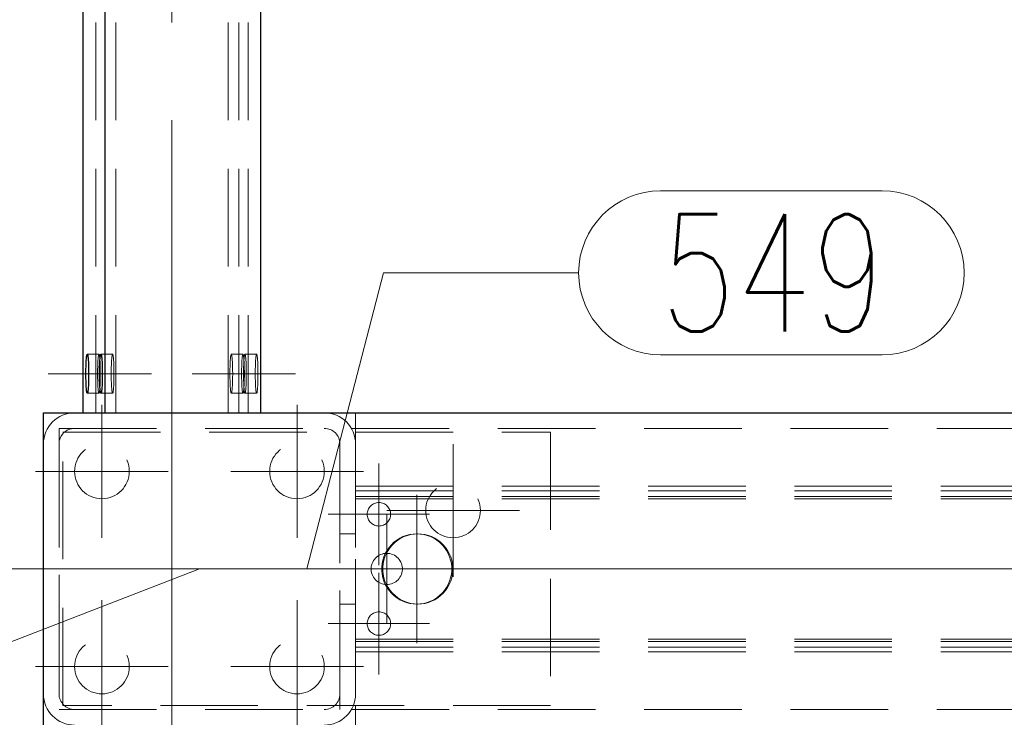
# Model space of a CAD drawing. Header units: millimetres. Extents: x -853 to -247, y 10927 to 11422.
# Tile 4 of 59: x -780 to -755, y 10969 to 10987. Entities that reach past the tile are written whole.
import ezdxf

# ---------------------------------------------------------------- set-up
doc = ezdxf.new("R2010")
doc.units = ezdxf.units.MM
doc.header["$LTSCALE"] = 10
doc.linetypes.add('HIDDEN', pattern=[0.375, 0.25, -0.125])
doc.linetypes.add('MITTE', pattern=[2, 1.25, -0.25, 0.25, -0.25])
for name, color, linetype, lineweight in [('PS_Bolt', 4, 'Continuous', 13), ('PS_Hidden', 2, 'HIDDEN', 9), ('PS_Mid', 5, 'MITTE', 15), ('PS_Pos', 1, 'Continuous', 15), ('PS_Shape', 161, 'Continuous', 30), ('PS_SOLID', 7, 'Continuous', 30)]:
    doc.layers.add(name, color=color, linetype=linetype, lineweight=lineweight)
doc.styles.add('simplex', font='simplex.shx', dxfattribs={"width": 0.75})

# ---------------------------------------------------------------- blocks, each defined once
blk = doc.blocks.new('*X206')
at = {"color": 5, "linetype": 'Continuous'}
blk.add_line((-768.936, 10974.203), (-768.936, 10974.203), dxfattribs=at)
blk.add_line((-768.936, 10974.203), (-768.936, 10974.203), dxfattribs=at)
blk.add_line((-768.936, 10974.203), (-768.936, 10974.203), dxfattribs=at)
blk.add_line((-768.936, 10974.203), (-768.936, 10974.203), dxfattribs=at)
blk.add_line((-768.936, 10974.203), (-768.936, 10974.203), dxfattribs=at)
blk = doc.blocks.new('*X234')
at = {"layer": 'PS_Hidden', "color": 2, "linetype": 'HIDDEN'}
for p, q in [((-778.096, 10976.703), (-778.096, 11120.703)), ((-777.579, 10976.703), (-777.579, 11120.703)), ((-774.704, 10976.703), (-774.704, 11120.703)), ((-774.426, 10976.703), (-774.426, 11120.703)), ((-774.187, 10976.703), (-774.187, 11120.703)), ((-778.311, 10978.203), (-778.012, 10978.203)), ((-778.035, 10978.082), (-778.037, 10978.048)), ((-778.032, 10978.113), (-778.035, 10978.082)), ((-778.029, 10978.14), (-778.032, 10978.113)), ((-778.026, 10978.163), (-778.029, 10978.14)), ((-778.022, 10978.18), (-778.026, 10978.163)), ((-778.019, 10978.193), (-778.022, 10978.18)), ((-778.015, 10978.2), (-778.019, 10978.193)), ((-778.012, 10978.203), (-778.015, 10978.2)), ((-778.008, 10978.2), (-778.012, 10978.203)), ((-778.005, 10978.193), (-778.008, 10978.2)), ((-778.001, 10978.18), (-778.005, 10978.193)), ((-777.998, 10978.163), (-778.001, 10978.18)), ((-777.995, 10978.14), (-777.998, 10978.163)), ((-777.992, 10978.113), (-777.995, 10978.14)), ((-777.989, 10978.082), (-777.992, 10978.113)), ((-777.986, 10978.048), (-777.989, 10978.082)), ((-777.962, 10978.203), (-777.663, 10978.203)), ((-777.685, 10978.082), (-777.688, 10978.048)), ((-777.683, 10978.113), (-777.685, 10978.082)), ((-777.68, 10978.14), (-777.683, 10978.113)), ((-777.676, 10978.163), (-777.68, 10978.14)), ((-777.673, 10978.18), (-777.676, 10978.163)), ((-777.67, 10978.193), (-777.673, 10978.18)), ((-777.666, 10978.2), (-777.67, 10978.193)), ((-777.663, 10978.203), (-777.666, 10978.2)), ((-777.659, 10978.2), (-777.663, 10978.203)), ((-777.656, 10978.193), (-777.659, 10978.2)), ((-777.652, 10978.18), (-777.656, 10978.193)), ((-777.649, 10978.163), (-777.652, 10978.18)), ((-777.646, 10978.14), (-777.649, 10978.163)), ((-777.643, 10978.113), (-777.646, 10978.14)), ((-777.64, 10978.082), (-777.643, 10978.113)), ((-777.637, 10978.048), (-777.64, 10978.082)), ((-774.645, 10978.048), (-774.643, 10978.082)), ((-774.643, 10978.082), (-774.64, 10978.113)), ((-774.64, 10978.113), (-774.637, 10978.14)), ((-774.637, 10978.14), (-774.634, 10978.163)), ((-774.634, 10978.163), (-774.631, 10978.18)), ((-774.631, 10978.18), (-774.627, 10978.193)), ((-774.627, 10978.193), (-774.624, 10978.2)), ((-774.624, 10978.2), (-774.62, 10978.203)), ((-774.62, 10978.203), (-774.617, 10978.2)), ((-774.62, 10978.203), (-774.321, 10978.203)), ((-774.617, 10978.2), (-774.613, 10978.193)), ((-774.613, 10978.193), (-774.61, 10978.18)), ((-774.61, 10978.18), (-774.606, 10978.163)), ((-774.606, 10978.163), (-774.603, 10978.14)), ((-774.603, 10978.14), (-774.6, 10978.113)), ((-774.6, 10978.113), (-774.597, 10978.082)), ((-774.597, 10978.082), (-774.595, 10978.048)), ((-774.344, 10978.082), (-774.346, 10978.048)), ((-774.341, 10978.113), (-774.344, 10978.082)), ((-774.338, 10978.14), (-774.341, 10978.113)), ((-774.335, 10978.163), (-774.338, 10978.14)), ((-774.331, 10978.18), (-774.335, 10978.163)), ((-774.328, 10978.193), (-774.331, 10978.18)), ((-774.324, 10978.2), (-774.328, 10978.193)), ((-774.321, 10978.203), (-774.324, 10978.2)), ((-774.317, 10978.2), (-774.321, 10978.203)), ((-774.314, 10978.193), (-774.317, 10978.2)), ((-774.31, 10978.18), (-774.314, 10978.193)), ((-774.307, 10978.163), (-774.31, 10978.18)), ((-774.304, 10978.14), (-774.307, 10978.163)), ((-774.301, 10978.113), (-774.304, 10978.14)), ((-774.298, 10978.082), (-774.301, 10978.113)), ((-774.295, 10978.048), (-774.298, 10978.082)), ((-774.296, 10978.048), (-774.294, 10978.082)), ((-774.294, 10978.082), (-774.291, 10978.113)), ((-774.291, 10978.113), (-774.288, 10978.14)), ((-774.288, 10978.14), (-774.285, 10978.163)), ((-774.285, 10978.163), (-774.281, 10978.18)), ((-774.281, 10978.18), (-774.278, 10978.193)), ((-774.278, 10978.193), (-774.274, 10978.2)), ((-774.274, 10978.2), (-774.271, 10978.203)), ((-774.271, 10978.203), (-774.267, 10978.2)), ((-774.271, 10978.203), (-773.972, 10978.203)), ((-774.267, 10978.2), (-774.264, 10978.193)), ((-774.264, 10978.193), (-774.26, 10978.18)), ((-774.26, 10978.18), (-774.257, 10978.163)), ((-774.257, 10978.163), (-774.254, 10978.14)), ((-774.254, 10978.14), (-774.251, 10978.113)), ((-774.251, 10978.113), (-774.248, 10978.082)), ((-774.248, 10978.082), (-774.246, 10978.048)), ((-773.994, 10978.082), (-773.997, 10978.048)), ((-773.992, 10978.113), (-773.994, 10978.082)), ((-773.989, 10978.14), (-773.992, 10978.113)), ((-773.985, 10978.163), (-773.989, 10978.14)), ((-773.982, 10978.18), (-773.985, 10978.163)), ((-773.979, 10978.193), (-773.982, 10978.18)), ((-773.975, 10978.2), (-773.979, 10978.193)), ((-773.972, 10978.203), (-773.975, 10978.2)), ((-773.968, 10978.2), (-773.972, 10978.203)), ((-773.965, 10978.193), (-773.968, 10978.2)), ((-773.961, 10978.18), (-773.965, 10978.193)), ((-773.958, 10978.163), (-773.961, 10978.18)), ((-773.955, 10978.14), (-773.958, 10978.163)), ((-773.952, 10978.113), (-773.955, 10978.14)), ((-773.949, 10978.082), (-773.952, 10978.113)), ((-773.946, 10978.048), (-773.949, 10978.082)), ((-778.044, 10977.877), (-778.046, 10977.828)), ((-778.046, 10977.828), (-778.046, 10977.779)), ((-778.043, 10977.923), (-778.044, 10977.877)), ((-778.041, 10977.968), (-778.043, 10977.923)), ((-778.039, 10978.009), (-778.041, 10977.968)), ((-778.037, 10978.048), (-778.039, 10978.009)), ((-777.984, 10978.009), (-777.986, 10978.048)), ((-777.982, 10977.968), (-777.984, 10978.009)), ((-777.98, 10977.923), (-777.982, 10977.968)), ((-777.979, 10977.877), (-777.98, 10977.923)), ((-777.978, 10977.828), (-777.979, 10977.877)), ((-777.977, 10977.779), (-777.978, 10977.828)), ((-777.696, 10977.828), (-777.697, 10977.779)), ((-777.695, 10977.877), (-777.696, 10977.828)), ((-777.694, 10977.923), (-777.695, 10977.877)), ((-777.692, 10977.968), (-777.694, 10977.923)), ((-777.69, 10978.009), (-777.692, 10977.968)), ((-777.688, 10978.048), (-777.69, 10978.009)), ((-777.635, 10978.009), (-777.637, 10978.048)), ((-777.633, 10977.968), (-777.635, 10978.009)), ((-777.631, 10977.923), (-777.633, 10977.968)), ((-777.63, 10977.877), (-777.631, 10977.923)), ((-777.629, 10977.828), (-777.63, 10977.877)), ((-777.628, 10977.779), (-777.629, 10977.828)), ((-774.655, 10977.779), (-774.654, 10977.828)), ((-774.654, 10977.828), (-774.653, 10977.877)), ((-774.653, 10977.877), (-774.651, 10977.923)), ((-774.651, 10977.923), (-774.65, 10977.968)), ((-774.65, 10977.968), (-774.648, 10978.009)), ((-774.648, 10978.009), (-774.645, 10978.048)), ((-774.595, 10978.048), (-774.592, 10978.009)), ((-774.592, 10978.009), (-774.59, 10977.968)), ((-774.59, 10977.968), (-774.589, 10977.923)), ((-774.589, 10977.923), (-774.587, 10977.877)), ((-774.587, 10977.877), (-774.586, 10977.828)), ((-774.586, 10977.828), (-774.586, 10977.779)), ((-774.354, 10977.877), (-774.355, 10977.828)), ((-774.355, 10977.828), (-774.355, 10977.779)), ((-774.352, 10977.923), (-774.354, 10977.877)), ((-774.35, 10977.968), (-774.352, 10977.923)), ((-774.348, 10978.009), (-774.35, 10977.968)), ((-774.346, 10978.048), (-774.348, 10978.009)), ((-774.305, 10977.828), (-774.304, 10977.877)), ((-774.305, 10977.779), (-774.305, 10977.828)), ((-774.304, 10977.877), (-774.302, 10977.923)), ((-774.302, 10977.923), (-774.301, 10977.968)), ((-774.301, 10977.968), (-774.299, 10978.009)), ((-774.299, 10978.009), (-774.296, 10978.048)), ((-774.293, 10978.009), (-774.295, 10978.048)), ((-774.291, 10977.968), (-774.293, 10978.009)), ((-774.289, 10977.923), (-774.291, 10977.968)), ((-774.288, 10977.877), (-774.289, 10977.923)), ((-774.287, 10977.828), (-774.288, 10977.877)), ((-774.286, 10977.779), (-774.287, 10977.828)), ((-774.246, 10978.048), (-774.243, 10978.009)), ((-774.243, 10978.009), (-774.241, 10977.968)), ((-774.241, 10977.968), (-774.24, 10977.923)), ((-774.24, 10977.923), (-774.238, 10977.877)), ((-774.238, 10977.877), (-774.237, 10977.828)), ((-774.237, 10977.828), (-774.236, 10977.779)), ((-774.005, 10977.828), (-774.006, 10977.779)), ((-774.004, 10977.877), (-774.005, 10977.828)), ((-774.003, 10977.923), (-774.004, 10977.877)), ((-774.001, 10977.968), (-774.003, 10977.923)), ((-773.999, 10978.009), (-774.001, 10977.968)), ((-773.997, 10978.048), (-773.999, 10978.009)), ((-773.944, 10978.009), (-773.946, 10978.048)), ((-773.942, 10977.968), (-773.944, 10978.009)), ((-773.94, 10977.923), (-773.942, 10977.968)), ((-773.939, 10977.877), (-773.94, 10977.923)), ((-773.938, 10977.828), (-773.939, 10977.877)), ((-773.937, 10977.779), (-773.938, 10977.828)), ((-778.046, 10977.779), (-778.047, 10977.728)), ((-778.047, 10977.728), (-778.047, 10977.678)), ((-778.047, 10977.678), (-778.046, 10977.627)), ((-778.046, 10977.627), (-778.046, 10977.578)), ((-778.046, 10977.578), (-778.044, 10977.529)), ((-777.979, 10977.529), (-777.978, 10977.578)), ((-777.978, 10977.578), (-777.977, 10977.627)), ((-777.977, 10977.728), (-777.977, 10977.779)), ((-777.977, 10977.678), (-777.977, 10977.728)), ((-777.977, 10977.627), (-777.977, 10977.678)), ((-777.697, 10977.779), (-777.697, 10977.728)), ((-777.697, 10977.728), (-777.697, 10977.678)), ((-777.697, 10977.678), (-777.697, 10977.627)), ((-777.697, 10977.627), (-777.696, 10977.578)), ((-777.696, 10977.578), (-777.695, 10977.529)), ((-777.63, 10977.529), (-777.629, 10977.578)), ((-777.629, 10977.578), (-777.628, 10977.627)), ((-777.628, 10977.728), (-777.628, 10977.779)), ((-777.628, 10977.678), (-777.628, 10977.728)), ((-777.628, 10977.627), (-777.628, 10977.678)), ((-774.655, 10977.728), (-774.655, 10977.779)), ((-774.655, 10977.678), (-774.655, 10977.728)), ((-774.655, 10977.627), (-774.655, 10977.678)), ((-774.654, 10977.578), (-774.655, 10977.627)), ((-774.653, 10977.529), (-774.654, 10977.578)), ((-774.586, 10977.578), (-774.587, 10977.529)), ((-774.586, 10977.779), (-774.585, 10977.728)), ((-774.585, 10977.678), (-774.586, 10977.627)), ((-774.586, 10977.627), (-774.586, 10977.578)), ((-774.585, 10977.728), (-774.585, 10977.678)), ((-774.355, 10977.779), (-774.356, 10977.728)), ((-774.356, 10977.728), (-774.356, 10977.678)), ((-774.356, 10977.678), (-774.355, 10977.627)), ((-774.355, 10977.627), (-774.355, 10977.578)), ((-774.355, 10977.578), (-774.354, 10977.529)), ((-774.306, 10977.728), (-774.305, 10977.779)), ((-774.306, 10977.678), (-774.306, 10977.728)), ((-774.305, 10977.627), (-774.306, 10977.678)), ((-774.305, 10977.578), (-774.305, 10977.627)), ((-774.304, 10977.529), (-774.305, 10977.578)), ((-774.288, 10977.529), (-774.287, 10977.578)), ((-774.287, 10977.578), (-774.286, 10977.627)), ((-774.286, 10977.728), (-774.286, 10977.779)), ((-774.286, 10977.678), (-774.286, 10977.728)), ((-774.286, 10977.627), (-774.286, 10977.678)), ((-774.237, 10977.578), (-774.238, 10977.529)), ((-774.236, 10977.627), (-774.237, 10977.578)), ((-774.236, 10977.779), (-774.236, 10977.728)), ((-774.236, 10977.728), (-774.236, 10977.678)), ((-774.236, 10977.678), (-774.236, 10977.627)), ((-774.006, 10977.779), (-774.007, 10977.728)), ((-774.007, 10977.728), (-774.007, 10977.678)), ((-774.007, 10977.678), (-774.006, 10977.627)), ((-774.006, 10977.627), (-774.005, 10977.578)), ((-774.005, 10977.578), (-774.004, 10977.529)), ((-773.939, 10977.529), (-773.938, 10977.578)), ((-773.938, 10977.578), (-773.937, 10977.627)), ((-773.937, 10977.728), (-773.937, 10977.779)), ((-773.937, 10977.678), (-773.937, 10977.728)), ((-773.937, 10977.627), (-773.937, 10977.678)), ((-778.044, 10977.529), (-778.043, 10977.483)), ((-778.043, 10977.483), (-778.041, 10977.439)), ((-778.041, 10977.439), (-778.039, 10977.397)), ((-778.039, 10977.397), (-778.037, 10977.359)), ((-778.037, 10977.359), (-778.035, 10977.324)), ((-778.035, 10977.324), (-778.032, 10977.293)), ((-777.992, 10977.293), (-777.989, 10977.324)), ((-777.989, 10977.324), (-777.986, 10977.359)), ((-777.986, 10977.359), (-777.984, 10977.397)), ((-777.984, 10977.397), (-777.982, 10977.439)), ((-777.982, 10977.439), (-777.98, 10977.483)), ((-777.98, 10977.483), (-777.979, 10977.529)), ((-777.695, 10977.529), (-777.694, 10977.483)), ((-777.694, 10977.483), (-777.692, 10977.439)), ((-777.692, 10977.439), (-777.69, 10977.397)), ((-777.69, 10977.397), (-777.688, 10977.359)), ((-777.688, 10977.359), (-777.685, 10977.324)), ((-777.685, 10977.324), (-777.683, 10977.293)), ((-777.643, 10977.293), (-777.64, 10977.324)), ((-777.64, 10977.324), (-777.637, 10977.359)), ((-777.637, 10977.359), (-777.635, 10977.397)), ((-777.635, 10977.397), (-777.633, 10977.439)), ((-777.633, 10977.439), (-777.631, 10977.483)), ((-777.631, 10977.483), (-777.63, 10977.529)), ((-774.651, 10977.483), (-774.653, 10977.529)), ((-774.65, 10977.439), (-774.651, 10977.483)), ((-774.648, 10977.397), (-774.65, 10977.439)), ((-774.645, 10977.359), (-774.648, 10977.397)), ((-774.643, 10977.324), (-774.645, 10977.359)), ((-774.64, 10977.293), (-774.643, 10977.324)), ((-774.597, 10977.324), (-774.6, 10977.293)), ((-774.595, 10977.359), (-774.597, 10977.324)), ((-774.592, 10977.397), (-774.595, 10977.359)), ((-774.59, 10977.439), (-774.592, 10977.397)), ((-774.589, 10977.483), (-774.59, 10977.439)), ((-774.587, 10977.529), (-774.589, 10977.483)), ((-774.354, 10977.529), (-774.352, 10977.483)), ((-774.352, 10977.483), (-774.35, 10977.439)), ((-774.35, 10977.439), (-774.348, 10977.397)), ((-774.348, 10977.397), (-774.346, 10977.359)), ((-774.346, 10977.359), (-774.344, 10977.324)), ((-774.344, 10977.324), (-774.341, 10977.293)), ((-774.302, 10977.483), (-774.304, 10977.529)), ((-774.301, 10977.439), (-774.302, 10977.483)), ((-774.299, 10977.397), (-774.301, 10977.439)), ((-774.301, 10977.293), (-774.298, 10977.324)), ((-774.296, 10977.359), (-774.299, 10977.397)), ((-774.298, 10977.324), (-774.295, 10977.359)), ((-774.294, 10977.324), (-774.296, 10977.359)), ((-774.295, 10977.359), (-774.293, 10977.397)), ((-774.291, 10977.293), (-774.294, 10977.324)), ((-774.293, 10977.397), (-774.291, 10977.439)), ((-774.291, 10977.439), (-774.289, 10977.483)), ((-774.289, 10977.483), (-774.288, 10977.529)), ((-774.248, 10977.324), (-774.251, 10977.293)), ((-774.246, 10977.359), (-774.248, 10977.324)), ((-774.243, 10977.397), (-774.246, 10977.359)), ((-774.241, 10977.439), (-774.243, 10977.397)), ((-774.24, 10977.483), (-774.241, 10977.439)), ((-774.238, 10977.529), (-774.24, 10977.483)), ((-774.004, 10977.529), (-774.003, 10977.483)), ((-774.003, 10977.483), (-774.001, 10977.439)), ((-774.001, 10977.439), (-773.999, 10977.397)), ((-773.999, 10977.397), (-773.997, 10977.359)), ((-773.997, 10977.359), (-773.994, 10977.324)), ((-773.994, 10977.324), (-773.992, 10977.293)), ((-773.952, 10977.293), (-773.949, 10977.324)), ((-773.949, 10977.324), (-773.946, 10977.359)), ((-773.946, 10977.359), (-773.944, 10977.397)), ((-773.944, 10977.397), (-773.942, 10977.439)), ((-773.942, 10977.439), (-773.94, 10977.483)), ((-773.94, 10977.483), (-773.939, 10977.529)), ((-778.311, 10977.203), (-778.012, 10977.203)), ((-778.032, 10977.293), (-778.029, 10977.266)), ((-778.029, 10977.266), (-778.026, 10977.244)), ((-778.026, 10977.244), (-778.022, 10977.226)), ((-778.022, 10977.226), (-778.019, 10977.213)), ((-778.019, 10977.213), (-778.015, 10977.206)), ((-778.015, 10977.206), (-778.012, 10977.203)), ((-778.012, 10977.203), (-778.008, 10977.206)), ((-778.008, 10977.206), (-778.005, 10977.213)), ((-778.005, 10977.213), (-778.001, 10977.226)), ((-778.001, 10977.226), (-777.998, 10977.244)), ((-777.998, 10977.244), (-777.995, 10977.266)), ((-777.995, 10977.266), (-777.992, 10977.293)), ((-777.962, 10977.203), (-777.663, 10977.203)), ((-777.683, 10977.293), (-777.68, 10977.266)), ((-777.68, 10977.266), (-777.676, 10977.244)), ((-777.676, 10977.244), (-777.673, 10977.226)), ((-777.673, 10977.226), (-777.67, 10977.213)), ((-777.67, 10977.213), (-777.666, 10977.206)), ((-777.666, 10977.206), (-777.663, 10977.203)), ((-777.663, 10977.203), (-777.659, 10977.206)), ((-777.659, 10977.206), (-777.656, 10977.213)), ((-777.656, 10977.213), (-777.652, 10977.226)), ((-777.652, 10977.226), (-777.649, 10977.244)), ((-777.649, 10977.244), (-777.646, 10977.266)), ((-777.646, 10977.266), (-777.643, 10977.293)), ((-774.637, 10977.266), (-774.64, 10977.293)), ((-774.634, 10977.244), (-774.637, 10977.266)), ((-774.631, 10977.226), (-774.634, 10977.244)), ((-774.627, 10977.213), (-774.631, 10977.226)), ((-774.624, 10977.206), (-774.627, 10977.213)), ((-774.62, 10977.203), (-774.624, 10977.206)), ((-774.617, 10977.206), (-774.62, 10977.203)), ((-774.62, 10977.203), (-774.321, 10977.203)), ((-774.613, 10977.213), (-774.617, 10977.206)), ((-774.61, 10977.226), (-774.613, 10977.213)), ((-774.606, 10977.244), (-774.61, 10977.226)), ((-774.603, 10977.266), (-774.606, 10977.244)), ((-774.6, 10977.293), (-774.603, 10977.266)), ((-774.341, 10977.293), (-774.338, 10977.266)), ((-774.338, 10977.266), (-774.335, 10977.244)), ((-774.335, 10977.244), (-774.331, 10977.226)), ((-774.331, 10977.226), (-774.328, 10977.213)), ((-774.328, 10977.213), (-774.324, 10977.206)), ((-774.324, 10977.206), (-774.321, 10977.203)), ((-774.321, 10977.203), (-774.317, 10977.206)), ((-774.317, 10977.206), (-774.314, 10977.213)), ((-774.314, 10977.213), (-774.31, 10977.226)), ((-774.31, 10977.226), (-774.307, 10977.244)), ((-774.307, 10977.244), (-774.304, 10977.266)), ((-774.304, 10977.266), (-774.301, 10977.293)), ((-774.288, 10977.266), (-774.291, 10977.293)), ((-774.285, 10977.244), (-774.288, 10977.266)), ((-774.281, 10977.226), (-774.285, 10977.244)), ((-774.278, 10977.213), (-774.281, 10977.226)), ((-774.274, 10977.206), (-774.278, 10977.213)), ((-774.271, 10977.203), (-774.274, 10977.206)), ((-774.267, 10977.206), (-774.271, 10977.203)), ((-774.271, 10977.203), (-773.972, 10977.203)), ((-774.264, 10977.213), (-774.267, 10977.206)), ((-774.26, 10977.226), (-774.264, 10977.213)), ((-774.257, 10977.244), (-774.26, 10977.226)), ((-774.254, 10977.266), (-774.257, 10977.244)), ((-774.251, 10977.293), (-774.254, 10977.266)), ((-773.992, 10977.293), (-773.989, 10977.266)), ((-773.989, 10977.266), (-773.985, 10977.244)), ((-773.985, 10977.244), (-773.982, 10977.226)), ((-773.982, 10977.226), (-773.979, 10977.213)), ((-773.979, 10977.213), (-773.975, 10977.206)), ((-773.975, 10977.206), (-773.972, 10977.203)), ((-773.972, 10977.203), (-773.968, 10977.206)), ((-773.968, 10977.206), (-773.965, 10977.213)), ((-773.965, 10977.213), (-773.961, 10977.226)), ((-773.961, 10977.226), (-773.958, 10977.244)), ((-773.958, 10977.244), (-773.955, 10977.266)), ((-773.955, 10977.266), (-773.952, 10977.293)), ((-771.436, 10976.703), (-771.436, 10968.703)), ((-779.036, 10976.303), (-606.305, 10976.303)), ((-779.036, 10976.303), (-779.036, 10969.103)), ((-771.836, 10969.103), (-771.836, 10976.303)), ((-778.936, 10976.203), (-766.436, 10976.203)), ((-778.936, 10969.203), (-778.936, 10976.203)), ((-766.436, 10976.203), (-766.436, 10969.203)), ((-779.036, 10969.503), (-779.036, 10975.903)), ((-771.836, 10975.903), (-771.836, 10969.503)), ((-771.436, 10969.503), (-771.436, 10975.903)), ((-771.436, 10974.823), (-634.272, 10974.823)), ((-771.436, 10974.703), (-752.441, 10974.703)), ((-771.436, 10974.563), (-634.272, 10974.563)), ((-771.436, 10974.503), (-752.441, 10974.503)), ((-771.836, 10973.603), (-771.436, 10973.603)), ((-770.221, 10973.53), (-770.303, 10973.49)), ((-770.275, 10973.49), (-770.193, 10973.53)), ((-770.136, 10973.562), (-770.221, 10973.53)), ((-770.193, 10973.53), (-770.108, 10973.562)), ((-770.048, 10973.585), (-770.136, 10973.562)), ((-770.108, 10973.562), (-770.02, 10973.585)), ((-769.958, 10973.598), (-770.048, 10973.585)), ((-770.02, 10973.585), (-769.93, 10973.598)), ((-769.867, 10973.603), (-769.958, 10973.598)), ((-769.93, 10973.598), (-769.839, 10973.603)), ((-769.776, 10973.598), (-769.867, 10973.603)), ((-769.839, 10973.603), (-769.867, 10973.603)), ((-769.839, 10973.603), (-769.748, 10973.598)), ((-769.686, 10973.585), (-769.776, 10973.598)), ((-769.748, 10973.598), (-769.658, 10973.585)), ((-769.598, 10973.562), (-769.686, 10973.585)), ((-769.658, 10973.585), (-769.57, 10973.562)), ((-769.513, 10973.53), (-769.598, 10973.562)), ((-769.57, 10973.562), (-769.485, 10973.53)), ((-769.431, 10973.49), (-769.513, 10973.53)), ((-769.485, 10973.53), (-769.403, 10973.49)), ((-770.518, 10973.323), (-770.577, 10973.254)), ((-770.549, 10973.254), (-770.49, 10973.323)), ((-770.452, 10973.386), (-770.518, 10973.323)), ((-770.49, 10973.323), (-770.424, 10973.386)), ((-770.38, 10973.442), (-770.452, 10973.386)), ((-770.424, 10973.386), (-770.352, 10973.442)), ((-770.303, 10973.49), (-770.38, 10973.442)), ((-770.352, 10973.442), (-770.275, 10973.49)), ((-769.354, 10973.442), (-769.431, 10973.49)), ((-769.403, 10973.49), (-769.326, 10973.442)), ((-769.282, 10973.386), (-769.354, 10973.442)), ((-769.326, 10973.442), (-769.254, 10973.386)), ((-769.216, 10973.323), (-769.282, 10973.386)), ((-769.254, 10973.386), (-769.188, 10973.323)), ((-769.157, 10973.254), (-769.216, 10973.323)), ((-769.188, 10973.323), (-769.129, 10973.254)), ((-770.897, 10973.006), (-770.865, 10973.031)), ((-770.865, 10973.031), (-770.831, 10973.052)), ((-770.831, 10973.052), (-770.794, 10973.071)), ((-770.794, 10973.071), (-770.755, 10973.085)), ((-770.755, 10973.085), (-770.715, 10973.095)), ((-770.709, 10973.016), (-770.736, 10972.929)), ((-770.715, 10973.095), (-770.675, 10973.101)), ((-770.673, 10973.099), (-770.709, 10973.016)), ((-770.708, 10972.929), (-770.681, 10973.016)), ((-770.681, 10973.016), (-770.645, 10973.099)), ((-770.675, 10973.101), (-770.636, 10973.103)), ((-770.629, 10973.179), (-770.673, 10973.099)), ((-770.645, 10973.099), (-770.601, 10973.179)), ((-770.636, 10973.103), (-770.596, 10973.101)), ((-770.577, 10973.254), (-770.629, 10973.179)), ((-770.601, 10973.179), (-770.549, 10973.254)), ((-770.596, 10973.101), (-770.556, 10973.095)), ((-770.556, 10973.095), (-770.516, 10973.085)), ((-770.516, 10973.085), (-770.478, 10973.071)), ((-770.478, 10973.071), (-770.441, 10973.052)), ((-770.441, 10973.052), (-770.406, 10973.031)), ((-770.406, 10973.031), (-770.374, 10973.006)), ((-769.105, 10973.179), (-769.157, 10973.254)), ((-769.129, 10973.254), (-769.077, 10973.179)), ((-769.061, 10973.099), (-769.105, 10973.179)), ((-769.077, 10973.179), (-769.033, 10973.099)), ((-769.025, 10973.016), (-769.061, 10973.099)), ((-769.033, 10973.099), (-768.997, 10973.016)), ((-768.998, 10972.929), (-769.025, 10973.016)), ((-768.997, 10973.016), (-768.97, 10972.929)), ((-771.035, 10972.723), (-771.031, 10972.763)), ((-771.031, 10972.763), (-771.023, 10972.803)), ((-771.023, 10972.803), (-771.011, 10972.842)), ((-771.011, 10972.842), (-770.995, 10972.88)), ((-770.995, 10972.88), (-770.974, 10972.916)), ((-770.974, 10972.916), (-770.951, 10972.949)), ((-770.951, 10972.949), (-770.925, 10972.979)), ((-770.925, 10972.979), (-770.897, 10973.006)), ((-770.755, 10972.839), (-770.764, 10972.749)), ((-770.736, 10972.929), (-770.755, 10972.839)), ((-770.736, 10972.749), (-770.727, 10972.839)), ((-770.727, 10972.839), (-770.708, 10972.929)), ((-770.374, 10973.006), (-770.346, 10972.979)), ((-770.346, 10972.979), (-770.32, 10972.949)), ((-770.32, 10972.949), (-770.297, 10972.916)), ((-770.297, 10972.916), (-770.277, 10972.88)), ((-770.277, 10972.88), (-770.261, 10972.842)), ((-770.261, 10972.842), (-770.248, 10972.803)), ((-770.248, 10972.803), (-770.24, 10972.763)), ((-770.24, 10972.763), (-770.236, 10972.723)), ((-768.98, 10972.839), (-768.998, 10972.929)), ((-768.97, 10972.749), (-768.98, 10972.839)), ((-768.97, 10972.929), (-768.952, 10972.839)), ((-768.952, 10972.839), (-768.943, 10972.749)), ((-771.035, 10972.683), (-771.035, 10972.723)), ((-771.031, 10972.644), (-771.035, 10972.683)), ((-771.023, 10972.604), (-771.031, 10972.644)), ((-771.011, 10972.564), (-771.023, 10972.604)), ((-770.995, 10972.526), (-771.011, 10972.564)), ((-770.974, 10972.49), (-770.995, 10972.526)), ((-770.764, 10972.749), (-770.764, 10972.657)), ((-770.764, 10972.657), (-770.755, 10972.567)), ((-770.755, 10972.567), (-770.736, 10972.477)), ((-770.736, 10972.657), (-770.736, 10972.749)), ((-770.727, 10972.567), (-770.736, 10972.657)), ((-770.708, 10972.477), (-770.727, 10972.567)), ((-770.277, 10972.526), (-770.297, 10972.49)), ((-770.261, 10972.564), (-770.277, 10972.526)), ((-770.248, 10972.604), (-770.261, 10972.564)), ((-770.24, 10972.644), (-770.248, 10972.604)), ((-770.236, 10972.683), (-770.24, 10972.644)), ((-770.236, 10972.723), (-770.236, 10972.683)), ((-768.998, 10972.477), (-768.98, 10972.567)), ((-768.98, 10972.567), (-768.97, 10972.657)), ((-768.97, 10972.657), (-768.97, 10972.749)), ((-768.952, 10972.567), (-768.97, 10972.477)), ((-768.943, 10972.657), (-768.952, 10972.567)), ((-768.943, 10972.749), (-768.943, 10972.657)), ((-770.951, 10972.457), (-770.974, 10972.49)), ((-770.925, 10972.427), (-770.951, 10972.457)), ((-770.897, 10972.4), (-770.925, 10972.427)), ((-770.865, 10972.376), (-770.897, 10972.4)), ((-770.831, 10972.354), (-770.865, 10972.376)), ((-770.794, 10972.336), (-770.831, 10972.354)), ((-770.755, 10972.321), (-770.794, 10972.336)), ((-770.715, 10972.311), (-770.755, 10972.321)), ((-770.736, 10972.477), (-770.709, 10972.39)), ((-770.675, 10972.305), (-770.715, 10972.311)), ((-770.709, 10972.39), (-770.673, 10972.307)), ((-770.681, 10972.39), (-770.708, 10972.477)), ((-770.645, 10972.307), (-770.681, 10972.39)), ((-770.636, 10972.303), (-770.675, 10972.305)), ((-770.673, 10972.307), (-770.629, 10972.227)), ((-770.601, 10972.227), (-770.645, 10972.307)), ((-770.596, 10972.305), (-770.636, 10972.303)), ((-770.556, 10972.311), (-770.596, 10972.305)), ((-770.516, 10972.321), (-770.556, 10972.311)), ((-770.478, 10972.336), (-770.516, 10972.321)), ((-770.441, 10972.354), (-770.478, 10972.336)), ((-770.406, 10972.376), (-770.441, 10972.354)), ((-770.374, 10972.4), (-770.406, 10972.376)), ((-770.346, 10972.427), (-770.374, 10972.4)), ((-770.32, 10972.457), (-770.346, 10972.427)), ((-770.297, 10972.49), (-770.32, 10972.457)), ((-769.105, 10972.227), (-769.061, 10972.307)), ((-769.033, 10972.307), (-769.077, 10972.227)), ((-769.061, 10972.307), (-769.025, 10972.39)), ((-768.997, 10972.39), (-769.033, 10972.307)), ((-769.025, 10972.39), (-768.998, 10972.477)), ((-768.97, 10972.477), (-768.997, 10972.39)), ((-770.629, 10972.227), (-770.577, 10972.152)), ((-770.549, 10972.152), (-770.601, 10972.227)), ((-770.577, 10972.152), (-770.518, 10972.083)), ((-770.49, 10972.083), (-770.549, 10972.152)), ((-770.518, 10972.083), (-770.452, 10972.02)), ((-770.424, 10972.02), (-770.49, 10972.083)), ((-770.452, 10972.02), (-770.38, 10971.964)), ((-770.352, 10971.964), (-770.424, 10972.02)), ((-769.354, 10971.964), (-769.282, 10972.02)), ((-769.254, 10972.02), (-769.326, 10971.964)), ((-769.282, 10972.02), (-769.216, 10972.083)), ((-769.188, 10972.083), (-769.254, 10972.02)), ((-769.216, 10972.083), (-769.157, 10972.152)), ((-769.129, 10972.152), (-769.188, 10972.083)), ((-769.157, 10972.152), (-769.105, 10972.227)), ((-769.077, 10972.227), (-769.129, 10972.152)), ((-771.836, 10971.803), (-771.436, 10971.803)), ((-770.38, 10971.964), (-770.303, 10971.916)), ((-770.275, 10971.916), (-770.352, 10971.964)), ((-770.303, 10971.916), (-770.221, 10971.876)), ((-770.193, 10971.876), (-770.275, 10971.916)), ((-770.221, 10971.876), (-770.136, 10971.844)), ((-770.108, 10971.844), (-770.193, 10971.876)), ((-770.136, 10971.844), (-770.048, 10971.821)), ((-770.02, 10971.821), (-770.108, 10971.844)), ((-770.048, 10971.821), (-769.958, 10971.808)), ((-769.93, 10971.808), (-770.02, 10971.821)), ((-769.958, 10971.808), (-769.867, 10971.803)), ((-769.839, 10971.803), (-769.93, 10971.808)), ((-769.867, 10971.803), (-769.776, 10971.808)), ((-769.839, 10971.803), (-769.867, 10971.803)), ((-769.748, 10971.808), (-769.839, 10971.803)), ((-769.776, 10971.808), (-769.686, 10971.821)), ((-769.658, 10971.821), (-769.748, 10971.808)), ((-769.686, 10971.821), (-769.598, 10971.844)), ((-769.57, 10971.844), (-769.658, 10971.821)), ((-769.598, 10971.844), (-769.513, 10971.876)), ((-769.485, 10971.876), (-769.57, 10971.844)), ((-769.513, 10971.876), (-769.431, 10971.916)), ((-769.403, 10971.916), (-769.485, 10971.876)), ((-769.431, 10971.916), (-769.354, 10971.964)), ((-769.326, 10971.964), (-769.403, 10971.916)), ((-771.436, 10970.903), (-752.441, 10970.903)), ((-771.436, 10970.843), (-634.272, 10970.843)), ((-771.436, 10970.703), (-752.441, 10970.703)), ((-771.436, 10970.583), (-634.272, 10970.583)), ((-779.036, 10969.103), (-606.305, 10969.103)), ((-766.436, 10969.203), (-778.936, 10969.203))]:
    blk.add_line(p, q, dxfattribs=at)
at = {"layer": 'PS_Hidden', "color": 2, "extrusion": (0, 0, -1)}
for centre, radius in [((777.936, 10975.203), 0.7), ((772.936, 10975.203), 0.7), ((768.936, 10974.203), 0.7), ((770.836, 10974.103), 0.3), ((770.836, 10971.303), 0.3), ((777.936, 10970.203), 0.7), ((772.936, 10970.203), 0.7)]:
    blk.add_circle(centre, radius, dxfattribs=at)
at = {"layer": 'PS_Hidden'}
for centre, start, end in [((-778.636, 10975.903), 90, 180), ((-772.236, 10975.903), 0, 90), ((-778.636, 10969.503), 180, 270), ((-772.236, 10969.503), 270, 0)]:
    blk.add_arc(centre, 0.8, start, end, dxfattribs=at)
at = {"layer": 'PS_Hidden', "extrusion": (0, 0, -1)}
for centre, start, end in [((778.636, 10975.903), 0, 90), ((772.236, 10975.903), 90, 180), ((778.636, 10969.503), 270, 0), ((772.236, 10969.503), 180, 270)]:
    blk.add_arc(centre, 0.4, start, end, dxfattribs=at)
at = {"layer": 'PS_Mid', "color": 5, "linetype": 'MITTE'}
for p, q in [((-776.141, 10971.703), (-776.141, 11125.703)), ((-777.012, 10977.703), (-779.311, 10977.703)), ((-776.663, 10977.703), (-778.962, 10977.703)), ((-773.321, 10977.703), (-775.62, 10977.703)), ((-772.972, 10977.703), (-775.271, 10977.703)), ((-777.936, 10976.903), (-777.936, 10973.503)), ((-772.936, 10976.903), (-772.936, 10973.503)), ((-768.936, 10975.903), (-768.936, 10972.503)), ((-770.836, 10975.403), (-770.836, 10972.803)), ((-770.836, 10975.403), (-770.836, 10972.803)), ((-776.236, 10975.203), (-779.636, 10975.203)), ((-771.236, 10975.203), (-774.636, 10975.203)), ((-769.867, 10974.603), (-769.867, 10970.803)), ((-769.536, 10974.103), (-772.136, 10974.103)), ((-769.536, 10974.103), (-772.136, 10974.103)), ((-767.236, 10974.203), (-770.636, 10974.203)), ((-770.636, 10974.103), (-770.636, 10971.303)), ((-770.636, 10974.103), (-770.636, 10971.303)), ((-776.141, 10973.703), (-776.141, 10944.003)), ((-784.703, 10972.703), (-601.569, 10972.703)), ((-776.436, 10972.703), (-629.272, 10972.703)), ((-776.436, 10972.703), (-629.272, 10972.703)), ((-775.436, 10972.703), (-775.436, 10972.703)), ((-770.436, 10972.703), (-772.836, 10972.703)), ((-769.236, 10972.703), (-772.036, 10972.703)), ((-769.236, 10972.703), (-772.036, 10972.703)), ((-767.967, 10972.703), (-771.767, 10972.703)), ((-770.836, 10972.603), (-770.836, 10970.003)), ((-770.836, 10972.603), (-770.836, 10970.003)), ((-777.936, 10971.903), (-777.936, 10968.503)), ((-772.936, 10971.903), (-772.936, 10968.503)), ((-769.536, 10971.303), (-772.136, 10971.303)), ((-769.536, 10971.303), (-772.136, 10971.303)), ((-776.236, 10970.203), (-779.636, 10970.203)), ((-771.236, 10970.203), (-774.636, 10970.203))]:
    blk.add_line(p, q, dxfattribs=at)
at = {"layer": 'PS_SOLID', "color": 7, "linetype": 'Continuous'}
for p, q in [((-778.416, 10976.703), (-778.416, 11120.703)), ((-777.857, 10976.703), (-777.857, 11120.703)), ((-773.867, 10976.703), (-773.867, 11120.703)), ((-778.336, 10978.048), (-778.334, 10978.082)), ((-778.334, 10978.082), (-778.331, 10978.113)), ((-778.331, 10978.113), (-778.328, 10978.14)), ((-778.328, 10978.14), (-778.325, 10978.163)), ((-778.325, 10978.163), (-778.321, 10978.18)), ((-778.321, 10978.18), (-778.318, 10978.193)), ((-778.318, 10978.193), (-778.315, 10978.2)), ((-778.315, 10978.2), (-778.311, 10978.203)), ((-778.311, 10978.203), (-778.307, 10978.2)), ((-778.307, 10978.2), (-778.304, 10978.193)), ((-778.304, 10978.193), (-778.301, 10978.18)), ((-778.301, 10978.18), (-778.297, 10978.163)), ((-778.297, 10978.163), (-778.294, 10978.14)), ((-778.294, 10978.14), (-778.291, 10978.113)), ((-778.291, 10978.113), (-778.288, 10978.082)), ((-778.288, 10978.082), (-778.286, 10978.048)), ((-777.987, 10978.048), (-777.985, 10978.082)), ((-777.985, 10978.082), (-777.982, 10978.113)), ((-777.982, 10978.113), (-777.979, 10978.14)), ((-777.979, 10978.14), (-777.976, 10978.163)), ((-777.976, 10978.163), (-777.972, 10978.18)), ((-777.972, 10978.18), (-777.969, 10978.193)), ((-777.969, 10978.193), (-777.965, 10978.2)), ((-777.965, 10978.2), (-777.962, 10978.203)), ((-777.962, 10978.203), (-777.958, 10978.2)), ((-777.958, 10978.2), (-777.955, 10978.193)), ((-777.955, 10978.193), (-777.951, 10978.18)), ((-777.951, 10978.18), (-777.948, 10978.163)), ((-777.948, 10978.163), (-777.945, 10978.14)), ((-777.945, 10978.14), (-777.942, 10978.113)), ((-777.942, 10978.113), (-777.939, 10978.082)), ((-777.939, 10978.082), (-777.937, 10978.048)), ((-778.346, 10977.779), (-778.345, 10977.828)), ((-778.345, 10977.828), (-778.344, 10977.877)), ((-778.344, 10977.877), (-778.342, 10977.923)), ((-778.342, 10977.923), (-778.341, 10977.968)), ((-778.341, 10977.968), (-778.339, 10978.009)), ((-778.339, 10978.009), (-778.336, 10978.048)), ((-778.286, 10978.048), (-778.283, 10978.009)), ((-778.283, 10978.009), (-778.281, 10977.968)), ((-778.281, 10977.968), (-778.28, 10977.923)), ((-778.28, 10977.923), (-778.278, 10977.877)), ((-778.278, 10977.877), (-778.277, 10977.828)), ((-778.277, 10977.828), (-778.277, 10977.779)), ((-777.996, 10977.828), (-777.995, 10977.877)), ((-777.996, 10977.779), (-777.996, 10977.828)), ((-777.995, 10977.877), (-777.993, 10977.923)), ((-777.993, 10977.923), (-777.992, 10977.968)), ((-777.992, 10977.968), (-777.989, 10978.009)), ((-777.989, 10978.009), (-777.987, 10978.048)), ((-777.937, 10978.048), (-777.934, 10978.009)), ((-777.934, 10978.009), (-777.932, 10977.968)), ((-777.932, 10977.968), (-777.931, 10977.923)), ((-777.931, 10977.923), (-777.929, 10977.877)), ((-777.929, 10977.877), (-777.928, 10977.828)), ((-777.928, 10977.828), (-777.927, 10977.779)), ((-778.346, 10977.728), (-778.346, 10977.779)), ((-778.346, 10977.678), (-778.346, 10977.728)), ((-778.346, 10977.627), (-778.346, 10977.678)), ((-778.345, 10977.578), (-778.346, 10977.627)), ((-778.344, 10977.529), (-778.345, 10977.578)), ((-778.277, 10977.578), (-778.278, 10977.529)), ((-778.277, 10977.779), (-778.276, 10977.728)), ((-778.276, 10977.678), (-778.277, 10977.627)), ((-778.277, 10977.627), (-778.277, 10977.578)), ((-778.276, 10977.728), (-778.276, 10977.678)), ((-777.997, 10977.728), (-777.996, 10977.779)), ((-777.997, 10977.678), (-777.997, 10977.728)), ((-777.996, 10977.627), (-777.997, 10977.678)), ((-777.996, 10977.578), (-777.996, 10977.627)), ((-777.995, 10977.529), (-777.996, 10977.578)), ((-777.928, 10977.578), (-777.929, 10977.529)), ((-777.927, 10977.627), (-777.928, 10977.578)), ((-777.927, 10977.779), (-777.927, 10977.728)), ((-777.927, 10977.728), (-777.927, 10977.678)), ((-777.927, 10977.678), (-777.927, 10977.627)), ((-778.342, 10977.483), (-778.344, 10977.529)), ((-778.341, 10977.439), (-778.342, 10977.483)), ((-778.339, 10977.397), (-778.341, 10977.439)), ((-778.336, 10977.359), (-778.339, 10977.397)), ((-778.334, 10977.324), (-778.336, 10977.359)), ((-778.331, 10977.293), (-778.334, 10977.324)), ((-778.288, 10977.324), (-778.291, 10977.293)), ((-778.286, 10977.359), (-778.288, 10977.324)), ((-778.283, 10977.397), (-778.286, 10977.359)), ((-778.281, 10977.439), (-778.283, 10977.397)), ((-778.28, 10977.483), (-778.281, 10977.439)), ((-778.278, 10977.529), (-778.28, 10977.483)), ((-777.993, 10977.483), (-777.995, 10977.529)), ((-777.992, 10977.439), (-777.993, 10977.483)), ((-777.989, 10977.397), (-777.992, 10977.439)), ((-777.987, 10977.359), (-777.989, 10977.397)), ((-777.985, 10977.324), (-777.987, 10977.359)), ((-777.982, 10977.293), (-777.985, 10977.324)), ((-777.939, 10977.324), (-777.942, 10977.293)), ((-777.937, 10977.359), (-777.939, 10977.324)), ((-777.934, 10977.397), (-777.937, 10977.359)), ((-777.932, 10977.439), (-777.934, 10977.397)), ((-777.931, 10977.483), (-777.932, 10977.439)), ((-777.929, 10977.529), (-777.931, 10977.483)), ((-778.328, 10977.266), (-778.331, 10977.293)), ((-778.325, 10977.244), (-778.328, 10977.266)), ((-778.321, 10977.226), (-778.325, 10977.244)), ((-778.318, 10977.213), (-778.321, 10977.226)), ((-778.315, 10977.206), (-778.318, 10977.213)), ((-778.311, 10977.203), (-778.315, 10977.206)), ((-778.307, 10977.206), (-778.311, 10977.203)), ((-778.304, 10977.213), (-778.307, 10977.206)), ((-778.301, 10977.226), (-778.304, 10977.213)), ((-778.297, 10977.244), (-778.301, 10977.226)), ((-778.294, 10977.266), (-778.297, 10977.244)), ((-778.291, 10977.293), (-778.294, 10977.266)), ((-777.979, 10977.266), (-777.982, 10977.293)), ((-777.976, 10977.244), (-777.979, 10977.266)), ((-777.972, 10977.226), (-777.976, 10977.244)), ((-777.969, 10977.213), (-777.972, 10977.226)), ((-777.965, 10977.206), (-777.969, 10977.213)), ((-777.962, 10977.203), (-777.965, 10977.206)), ((-777.958, 10977.206), (-777.962, 10977.203)), ((-777.955, 10977.213), (-777.958, 10977.206)), ((-777.951, 10977.226), (-777.955, 10977.213)), ((-777.948, 10977.244), (-777.951, 10977.226)), ((-777.945, 10977.266), (-777.948, 10977.244)), ((-777.942, 10977.293), (-777.945, 10977.266)), ((-779.436, 10976.703), (-606.277, 10976.703)), ((-779.436, 10968.703), (-779.436, 10976.703)), ((-777.857, 10976.703), (-773.867, 10976.703)), ((-779.436, 10969.503), (-779.436, 10975.903))]:
    blk.add_line(p, q, dxfattribs=at)
blk = doc.blocks.new('*X242')
at = {"color": 1}
for p, q in [((-763.617, 10982.388), (-757.938, 10982.388)), ((-772.686, 10972.703), (-770.717, 10980.288)), ((-770.717, 10980.288), (-765.717, 10980.288)), ((-763.617, 10978.188), (-757.938, 10978.188))]:
    blk.add_line(p, q, dxfattribs=at)
for centre, start, end in [((-763.617, 10980.288), 90, 270), ((-757.938, 10980.288), 270, 90)]:
    blk.add_arc(centre, 2.1, start, end, dxfattribs=at)
at = {"color": 30, "style": 'simplex', "width": 0.75}
blk.add_text('549', height=3, dxfattribs=at).set_placement((-763.617, 10978.788))
blk = doc.blocks.new('*X244')
at = {"color": 1}
for p, q in [((-775.436, 10972.703), (-781.59, 10970.323)), ((-786.59, 10972.423), (-795.612, 10972.423)), ((-795.612, 10972.423), (-795.612, 10968.223)), ((-786.59, 10968.223), (-786.59, 10972.423)), ((-786.59, 10970.323), (-781.59, 10970.323)), ((-795.612, 10968.223), (-786.59, 10968.223))]:
    blk.add_line(p, q, dxfattribs=at)
at = {"color": 30, "style": 'simplex', "width": 0.75}
blk.add_text('541', height=3, dxfattribs=at).set_placement((-793.512, 10968.823))

msp = doc.modelspace()

# ---------------------------------------------------------------- block references
at = {"layer": 'PS_Bolt', "color": 5}
msp.add_blockref('*X206', (0, 0), dxfattribs=at)
at = {"layer": 'PS_Pos'}
for name in ['*X242', '*X244']:
    msp.add_blockref(name, (0, 0), dxfattribs=at)
at = {"layer": 'PS_Shape', "color": 31}
msp.add_blockref('*X234', (0, 0), dxfattribs=at)

doc.saveas('drawing.dxf')
